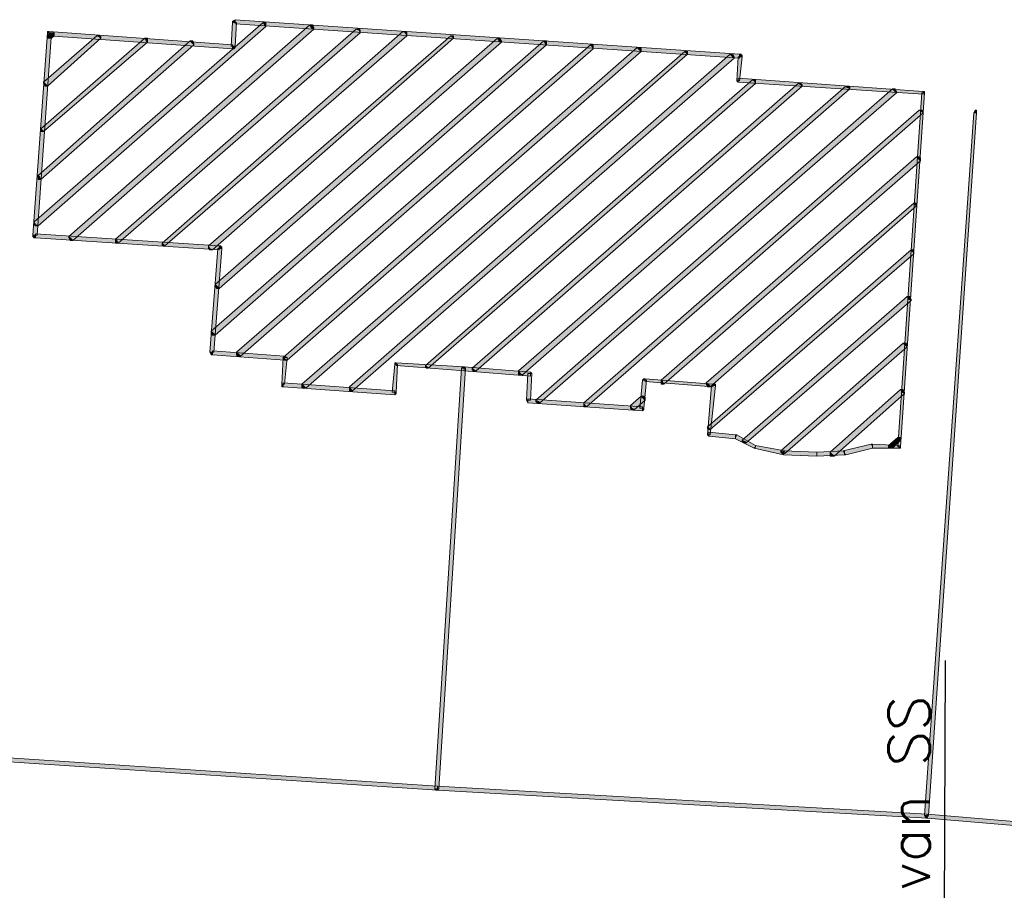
# Model space of a CAD drawing. Header units: millimetres. Extents: x -27 to 2301, y -256 to 766.
# Tile 83 of 97: x 365 to 389, y 107 to 128. Entities that reach past the tile are written whole.
import ezdxf
from ezdxf.enums import TextEntityAlignment as Align

# ---------------------------------------------------------------- set-up
doc = ezdxf.new("R2010")
doc.units = ezdxf.units.MM
doc.layers.add('SIV-ONDERGROND-ALG', color=251, linetype='Continuous')
doc.layers.add('SIV-VRI-MAATVOERING', color=7, linetype='Continuous')
doc.styles.add('ROMANS', font='romans.shx', dxfattribs={"width": 0.7})

# ---------------------------------------------------------------- blocks, each defined once
blk = doc.blocks.new('162')
at = {"style": 'ROMANS'}
blk.add_attdef('ARM.NR', text='', height=500, dxfattribs=at).set_placement((0, 0), align=Align.MIDDLE)

msp = doc.modelspace()

# ---------------------------------------------------------------- hatches: boundary and pattern name
at = {"layer": 'SIV-ONDERGROND-ALG'}
h = msp.add_hatch(color=256, dxfattribs=at)
h.dxf.hatch_style = 2
h.paths.add_polyline_path([(365.35, 122.858), (365.415, 122.826), (370.915, 127.65), (370.883, 127.683), (370.851, 127.747), (365.318, 122.922)])
h = msp.add_hatch(color=256, dxfattribs=at)
h.dxf.hatch_style = 2
h.paths.add_polyline_path([(366.187, 122.536), (366.251, 122.472), (372.073, 127.586), (372.009, 127.618), (371.976, 127.683), (366.155, 122.568)])
h = msp.add_hatch(color=256, dxfattribs=at)
h.dxf.hatch_style = 2
h.paths.add_polyline_path([(367.313, 122.472), (367.345, 122.407), (373.199, 127.49), (373.167, 127.554), (373.102, 127.586), (367.28, 122.504)])
h = msp.add_hatch(color=256, dxfattribs=at)
h.dxf.hatch_style = 2
h.paths.add_polyline_path([(370.111, 127.168), (370.175, 127.168), (370.207, 127.747), (370.111, 127.747), (370.079, 127.168)])
h = msp.add_hatch(color=256, dxfattribs=at)
h.dxf.hatch_style = 2
h.paths.add_polyline_path([(370.111, 127.747), (370.111, 127.779), (370.175, 127.811), (370.175, 127.747)])
h = msp.add_hatch(color=256, dxfattribs=at)
h.dxf.hatch_style = 2
h.paths.add_polyline_path([(370.175, 127.747), (370.175, 127.715), (382.366, 126.878), (382.366, 126.975), (370.175, 127.811)])
h = msp.add_hatch(color=256, dxfattribs=at)
h.dxf.hatch_style = 2
h.paths.add_polyline_path([(370.851, 127.747), (370.915, 127.747), (370.915, 127.683), (370.915, 127.65), (370.883, 127.683)])
h = msp.add_hatch(color=256, dxfattribs=at)
h.dxf.hatch_style = 2
h.paths.add_polyline_path([(371.976, 127.683), (372.041, 127.683), (372.073, 127.618), (372.073, 127.586), (372.009, 127.618)])
h = msp.add_hatch(color=256, dxfattribs=at)
h.dxf.hatch_style = 2
h.paths.add_polyline_path([(373.102, 127.586), (373.167, 127.586), (373.199, 127.554), (373.199, 127.49), (373.167, 127.554)])
h = msp.add_hatch(color=256, dxfattribs=at)
h.dxf.hatch_style = 2
h.paths.add_polyline_path([(365.35, 122.6), (365.383, 122.6), (365.736, 127.49), (365.64, 127.49), (365.286, 122.6)])
h = msp.add_hatch(color=256, dxfattribs=at)
h.dxf.hatch_style = 2
h.paths.add_polyline_path([(365.511, 125.141), (365.543, 125.109), (368.052, 127.264), (368.02, 127.297), (367.988, 127.361), (365.479, 125.174)])
h = msp.add_hatch(color=256, dxfattribs=at)
h.dxf.hatch_style = 2
h.paths.add_polyline_path([(365.576, 126.267), (365.64, 126.203), (366.927, 127.361), (366.894, 127.393), (366.83, 127.425), (365.543, 126.299)])
h = msp.add_hatch(color=256, dxfattribs=at)
h.dxf.hatch_style = 2
h.paths.add_polyline_path([(365.64, 127.49), (365.64, 127.522), (365.672, 127.522), (365.672, 127.49)])
h = msp.add_hatch(color=256, dxfattribs=at)
h.dxf.hatch_style = 2
h.paths.add_polyline_path([(365.672, 127.393), (365.736, 127.361), (365.801, 127.425), (365.736, 127.457), (365.704, 127.49), (365.64, 127.425)])
h = msp.add_hatch(color=256, dxfattribs=at)
h.dxf.hatch_style = 2
h.paths.add_polyline_path([(365.736, 127.361), (365.64, 127.361), (365.64, 127.425), (365.672, 127.393)])
h = msp.add_hatch(color=256, dxfattribs=at)
h.dxf.hatch_style = 2
h.paths.add_polyline_path([(365.672, 127.49), (365.672, 127.425), (370.111, 127.104), (370.111, 127.2), (365.672, 127.522)])
h = msp.add_hatch(color=256, dxfattribs=at)
h.dxf.hatch_style = 2
h.paths.add_polyline_path([(365.704, 127.49), (365.769, 127.49), (365.801, 127.49), (365.801, 127.425), (365.736, 127.457)])
h = msp.add_hatch(color=256, dxfattribs=at)
h.dxf.hatch_style = 2
h.paths.add_polyline_path([(366.83, 127.425), (366.894, 127.425), (366.927, 127.393), (366.927, 127.361), (366.894, 127.393)])
h = msp.add_hatch(color=256, dxfattribs=at)
h.dxf.hatch_style = 2
h.paths.add_polyline_path([(367.988, 127.361), (368.052, 127.361), (368.052, 127.297), (368.052, 127.264), (368.02, 127.297)])
h = msp.add_hatch(color=256, dxfattribs=at)
h.dxf.hatch_style = 2
h.paths.add_polyline_path([(368.438, 122.375), (368.47, 122.343), (374.325, 127.425), (374.292, 127.49), (374.228, 127.522), (368.406, 122.407)])
h = msp.add_hatch(color=256, dxfattribs=at)
h.dxf.hatch_style = 2
h.paths.add_polyline_path([(369.564, 122.279), (369.628, 122.247), (375.45, 127.361), (375.418, 127.393), (375.386, 127.425), (369.532, 122.343)])
h = msp.add_hatch(color=256, dxfattribs=at)
h.dxf.hatch_style = 2
h.paths.add_polyline_path([(369.725, 121.378), (369.789, 121.314), (376.608, 127.264), (376.544, 127.297), (376.512, 127.361), (369.693, 121.41)])
h = msp.add_hatch(color=256, dxfattribs=at)
h.dxf.hatch_style = 2
h.paths.add_polyline_path([(374.228, 127.522), (374.292, 127.522), (374.325, 127.49), (374.325, 127.425), (374.292, 127.49)])
h = msp.add_hatch(color=256, dxfattribs=at)
h.dxf.hatch_style = 2
h.paths.add_polyline_path([(375.386, 127.425), (375.45, 127.425), (375.45, 127.393), (375.45, 127.361), (375.418, 127.393)])
h = msp.add_hatch(color=256, dxfattribs=at)
h.dxf.hatch_style = 2
h.paths.add_polyline_path([(376.512, 127.361), (376.576, 127.361), (376.608, 127.297), (376.608, 127.264), (376.544, 127.297)])
h = msp.add_hatch(color=256, dxfattribs=at)
h.dxf.hatch_style = 2
h.paths.add_polyline_path([(365.447, 124.016), (365.479, 123.951), (369.178, 127.2), (369.146, 127.232), (369.082, 127.297), (365.415, 124.048)])
h = msp.add_hatch(color=256, dxfattribs=at)
h.dxf.hatch_style = 2
h.paths.add_polyline_path([(369.082, 127.297), (369.146, 127.297), (369.178, 127.232), (369.178, 127.2), (369.146, 127.232)])
h = msp.add_hatch(color=256, dxfattribs=at)
h.dxf.hatch_style = 2
h.paths.add_polyline_path([(369.661, 120.22), (369.693, 120.188), (377.702, 127.2), (377.67, 127.232), (377.638, 127.297), (369.596, 120.285)])
h = msp.add_hatch(color=256, dxfattribs=at)
h.dxf.hatch_style = 2
h.paths.add_polyline_path([(370.111, 127.104), (370.143, 127.104), (370.175, 127.136), (370.175, 127.168), (370.111, 127.168)])
h = msp.add_hatch(color=256, dxfattribs=at)
h.dxf.hatch_style = 2
h.paths.add_polyline_path([(370.272, 119.706), (370.304, 119.673), (378.828, 127.104), (378.795, 127.168), (378.763, 127.2), (370.207, 119.77)])
h = msp.add_hatch(color=256, dxfattribs=at)
h.dxf.hatch_style = 2
h.paths.add_polyline_path([(371.365, 119.609), (371.43, 119.577), (379.986, 127.039), (379.921, 127.104), (379.889, 127.136), (371.333, 119.641)])
h = msp.add_hatch(color=256, dxfattribs=at)
h.dxf.hatch_style = 2
h.paths.add_polyline_path([(377.638, 127.297), (377.702, 127.297), (377.702, 127.232), (377.702, 127.2), (377.67, 127.232)])
h = msp.add_hatch(color=256, dxfattribs=at)
h.dxf.hatch_style = 2
h.paths.add_polyline_path([(378.763, 127.2), (378.828, 127.2), (378.828, 127.168), (378.828, 127.104), (378.795, 127.168)])
h = msp.add_hatch(color=256, dxfattribs=at)
h.dxf.hatch_style = 2
h.paths.add_polyline_path([(379.889, 127.136), (379.953, 127.136), (379.986, 127.104), (379.986, 127.039), (379.921, 127.104)])
h = msp.add_hatch(color=256, dxfattribs=at)
h.dxf.hatch_style = 2
h.paths.add_polyline_path([(371.848, 118.934), (371.88, 118.901), (381.111, 126.975), (381.079, 127.007), (381.047, 127.039), (371.783, 118.998)])
h = msp.add_hatch(color=256, dxfattribs=at)
h.dxf.hatch_style = 2
h.paths.add_polyline_path([(372.974, 118.869), (373.006, 118.837), (382.237, 126.878), (382.205, 126.911), (382.141, 126.975), (372.941, 118.934)])
h = msp.add_hatch(color=256, dxfattribs=at)
h.dxf.hatch_style = 2
h.paths.add_polyline_path([(381.047, 127.039), (381.111, 127.039), (381.111, 127.007), (381.111, 126.975), (381.079, 127.007)])
h = msp.add_hatch(color=256, dxfattribs=at)
h.dxf.hatch_style = 2
h.paths.add_polyline_path([(382.141, 126.975), (382.205, 126.975), (382.237, 126.911), (382.237, 126.878), (382.205, 126.911)])
h = msp.add_hatch(color=256, dxfattribs=at)
h.dxf.hatch_style = 2
h.paths.add_polyline_path([(382.366, 126.911), (382.334, 126.911), (382.301, 126.332), (382.366, 126.332), (382.43, 126.911)])
h = msp.add_hatch(color=256, dxfattribs=at)
h.dxf.hatch_style = 2
h.paths.add_polyline_path([(382.366, 126.975), (382.398, 126.975), (382.43, 126.943), (382.43, 126.911), (382.366, 126.911)])
h = msp.add_hatch(color=256, dxfattribs=at)
h.dxf.hatch_style = 2
h.paths.add_polyline_path([(382.334, 126.332), (382.334, 126.299), (386.805, 126.01), (386.805, 126.074), (382.334, 126.396)])
h = msp.add_hatch(color=256, dxfattribs=at)
h.dxf.hatch_style = 2
h.paths.add_polyline_path([(365.64, 126.203), (365.576, 126.203), (365.543, 126.267), (365.543, 126.299), (365.576, 126.267)])
h = msp.add_hatch(color=256, dxfattribs=at)
h.dxf.hatch_style = 2
h.paths.add_polyline_path([(374.807, 119.416), (374.839, 119.384), (382.752, 126.267), (382.72, 126.332), (382.687, 126.364), (374.775, 119.448)])
h = msp.add_hatch(color=256, dxfattribs=at)
h.dxf.hatch_style = 2
h.paths.add_polyline_path([(375.933, 119.352), (375.997, 119.32), (383.878, 126.203), (383.845, 126.235), (383.781, 126.267), (375.901, 119.384)])
h = msp.add_hatch(color=256, dxfattribs=at)
h.dxf.hatch_style = 2
h.paths.add_polyline_path([(377.059, 119.255), (377.123, 119.223), (385.036, 126.139), (384.971, 126.171), (384.939, 126.203), (377.026, 119.32)])
h = msp.add_hatch(color=256, dxfattribs=at)
h.dxf.hatch_style = 2
h.paths.add_polyline_path([(382.301, 126.332), (382.334, 126.299), (382.334, 126.332)])
h = msp.add_hatch(color=256, dxfattribs=at)
h.dxf.hatch_style = 2
h.paths.add_polyline_path([(382.687, 126.364), (382.752, 126.364), (382.752, 126.332), (382.752, 126.267), (382.72, 126.332)])
h = msp.add_hatch(color=256, dxfattribs=at)
h.dxf.hatch_style = 2
h.paths.add_polyline_path([(383.781, 126.267), (383.845, 126.267), (383.878, 126.235), (383.878, 126.203), (383.845, 126.235)])
h = msp.add_hatch(color=256, dxfattribs=at)
h.dxf.hatch_style = 2
h.paths.add_polyline_path([(384.939, 126.203), (385.003, 126.203), (385.036, 126.171), (385.036, 126.139), (384.971, 126.171)])
h = msp.add_hatch(color=256, dxfattribs=at)
h.dxf.hatch_style = 2
h.paths.add_polyline_path([(377.509, 118.58), (377.541, 118.548), (386.161, 126.042), (386.129, 126.074), (386.065, 126.139), (377.445, 118.612)])
h = msp.add_hatch(color=256, dxfattribs=at)
h.dxf.hatch_style = 2
h.paths.add_polyline_path([(386.065, 126.139), (386.129, 126.139), (386.161, 126.074), (386.161, 126.042), (386.129, 126.074)])
h = msp.add_hatch(color=256, dxfattribs=at)
h.dxf.hatch_style = 2
h.paths.add_polyline_path([(386.805, 126.042), (386.772, 126.042), (386.193, 117.486), (386.258, 117.486), (386.837, 126.042)])
h = msp.add_hatch(color=256, dxfattribs=at)
h.dxf.hatch_style = 2
h.paths.add_polyline_path([(386.805, 126.074), (386.837, 126.074), (386.837, 126.042), (386.805, 126.042)])
h = msp.add_hatch(color=256, dxfattribs=at)
h.dxf.hatch_style = 2
h.paths.add_polyline_path([(378.635, 118.483), (378.667, 118.451), (386.805, 125.56), (386.772, 125.592), (386.708, 125.624), (378.602, 118.548)])
h = msp.add_hatch(color=256, dxfattribs=at)
h.dxf.hatch_style = 2
h.paths.add_polyline_path([(386.708, 125.624), (386.772, 125.624), (386.805, 125.592), (386.805, 125.56), (386.772, 125.592)])
h = msp.add_hatch(color=256, dxfattribs=at)
h.dxf.hatch_style = 2
h.paths.add_polyline_path([(388.059, 125.56), (388.027, 125.56), (386.837, 108.576), (386.933, 108.576), (388.091, 125.56)])
h = msp.add_hatch(color=256, dxfattribs=at)
h.dxf.hatch_style = 2
h.paths.add_polyline_path([(388.027, 125.56), (388.059, 125.624), (388.091, 125.624), (388.091, 125.56), (388.059, 125.56)])
h = msp.add_hatch(color=256, dxfattribs=at)
h.dxf.hatch_style = 2
h.paths.add_polyline_path([(365.543, 125.109), (365.479, 125.109), (365.479, 125.141), (365.479, 125.174), (365.511, 125.141)])
h = msp.add_hatch(color=256, dxfattribs=at)
h.dxf.hatch_style = 2
h.paths.add_polyline_path([(380.5, 119.062), (380.532, 118.998), (386.74, 124.402), (386.676, 124.466), (386.644, 124.498), (380.468, 119.094)])
h = msp.add_hatch(color=256, dxfattribs=at)
h.dxf.hatch_style = 2
h.paths.add_polyline_path([(386.644, 124.498), (386.708, 124.498), (386.74, 124.466), (386.74, 124.402), (386.676, 124.466)])
h = msp.add_hatch(color=256, dxfattribs=at)
h.dxf.hatch_style = 2
h.paths.add_polyline_path([(365.479, 123.951), (365.415, 123.951), (365.415, 124.016), (365.415, 124.048), (365.447, 124.016)])
h = msp.add_hatch(color=256, dxfattribs=at)
h.dxf.hatch_style = 2
h.paths.add_polyline_path([(381.626, 118.998), (381.658, 118.934), (386.644, 123.308), (386.612, 123.34), (386.579, 123.372), (381.562, 119.03)])
h = msp.add_hatch(color=256, dxfattribs=at)
h.dxf.hatch_style = 2
h.paths.add_polyline_path([(386.579, 123.372), (386.644, 123.372), (386.644, 123.34), (386.644, 123.308), (386.612, 123.34)])
h = msp.add_hatch(color=256, dxfattribs=at)
h.dxf.hatch_style = 2
h.paths.add_polyline_path([(365.415, 122.826), (365.35, 122.826), (365.318, 122.858), (365.318, 122.922), (365.35, 122.858)])
h = msp.add_hatch(color=256, dxfattribs=at)
h.dxf.hatch_style = 2
h.paths.add_polyline_path([(365.35, 122.536), (365.318, 122.536), (365.286, 122.568), (365.286, 122.6), (365.35, 122.6)])
h = msp.add_hatch(color=256, dxfattribs=at)
h.dxf.hatch_style = 2
h.paths.add_polyline_path([(369.789, 122.279), (369.789, 122.343), (365.35, 122.633), (365.35, 122.536), (369.789, 122.247)])
h = msp.add_hatch(color=256, dxfattribs=at)
h.dxf.hatch_style = 2
h.paths.add_polyline_path([(366.251, 122.472), (366.187, 122.472), (366.155, 122.536), (366.155, 122.568), (366.187, 122.536)])
h = msp.add_hatch(color=256, dxfattribs=at)
h.dxf.hatch_style = 2
h.paths.add_polyline_path([(367.345, 122.407), (367.28, 122.407), (367.28, 122.472), (367.28, 122.504), (367.313, 122.472)])
h = msp.add_hatch(color=256, dxfattribs=at)
h.dxf.hatch_style = 2
h.paths.add_polyline_path([(368.47, 122.343), (368.406, 122.343), (368.406, 122.375), (368.406, 122.407), (368.438, 122.375)])
h = msp.add_hatch(color=256, dxfattribs=at)
h.dxf.hatch_style = 2
h.paths.add_polyline_path([(369.628, 122.247), (369.564, 122.247), (369.532, 122.279), (369.532, 122.343), (369.564, 122.279)])
h = msp.add_hatch(color=256, dxfattribs=at)
h.dxf.hatch_style = 2
h.paths.add_polyline_path([(369.628, 119.77), (369.661, 119.77), (369.854, 122.279), (369.757, 122.279), (369.564, 119.77)])
h = msp.add_hatch(color=256, dxfattribs=at)
h.dxf.hatch_style = 2
h.paths.add_polyline_path([(369.854, 122.279), (369.854, 122.311), (369.821, 122.343), (369.789, 122.343), (369.789, 122.279)])
h = msp.add_hatch(color=256, dxfattribs=at)
h.dxf.hatch_style = 2
h.paths.add_polyline_path([(381.626, 117.937), (381.658, 117.904), (386.579, 122.15), (386.547, 122.214), (386.515, 122.247), (381.594, 117.969)])
h = msp.add_hatch(color=256, dxfattribs=at)
h.dxf.hatch_style = 2
h.paths.add_polyline_path([(386.515, 122.247), (386.579, 122.247), (386.579, 122.214), (386.579, 122.15), (386.547, 122.214)])
h = msp.add_hatch(color=256, dxfattribs=at)
h.dxf.hatch_style = 2
h.paths.add_polyline_path([(369.789, 121.314), (369.725, 121.314), (369.693, 121.378), (369.693, 121.41), (369.725, 121.378)])
h = msp.add_hatch(color=256, dxfattribs=at)
h.dxf.hatch_style = 2
h.paths.add_polyline_path([(382.494, 117.615), (382.527, 117.583), (386.515, 121.024), (386.451, 121.057), (386.419, 121.121), (382.43, 117.647)])
h = msp.add_hatch(color=256, dxfattribs=at)
h.dxf.hatch_style = 2
h.paths.add_polyline_path([(386.419, 121.121), (386.483, 121.121), (386.515, 121.057), (386.515, 121.024), (386.451, 121.057)])
h = msp.add_hatch(color=256, dxfattribs=at)
h.dxf.hatch_style = 2
h.paths.add_polyline_path([(369.693, 120.188), (369.628, 120.188), (369.596, 120.22), (369.596, 120.285), (369.661, 120.22)])
h = msp.add_hatch(color=256, dxfattribs=at)
h.dxf.hatch_style = 2
h.paths.add_polyline_path([(383.427, 117.358), (383.459, 117.325), (386.419, 119.899), (386.354, 119.963), (386.322, 119.995), (383.363, 117.39)])
h = msp.add_hatch(color=256, dxfattribs=at)
h.dxf.hatch_style = 2
h.paths.add_polyline_path([(386.322, 119.995), (386.386, 119.995), (386.419, 119.963), (386.419, 119.899), (386.354, 119.963)])
h = msp.add_hatch(color=256, dxfattribs=at)
h.dxf.hatch_style = 2
h.paths.add_polyline_path([(369.628, 119.706), (369.596, 119.706), (369.564, 119.77), (369.628, 119.77)])
h = msp.add_hatch(color=256, dxfattribs=at)
h.dxf.hatch_style = 2
h.paths.add_polyline_path([(371.365, 119.641), (371.365, 119.673), (369.628, 119.802), (369.628, 119.706), (371.365, 119.577)])
h = msp.add_hatch(color=256, dxfattribs=at)
h.dxf.hatch_style = 2
h.paths.add_polyline_path([(370.304, 119.673), (370.24, 119.673), (370.207, 119.706), (370.207, 119.77), (370.272, 119.706)])
h = msp.add_hatch(color=256, dxfattribs=at)
h.dxf.hatch_style = 2
h.paths.add_polyline_path([(371.333, 118.998), (371.365, 118.998), (371.43, 119.641), (371.333, 119.641), (371.301, 118.998)])
h = msp.add_hatch(color=256, dxfattribs=at)
h.dxf.hatch_style = 2
h.paths.add_polyline_path([(371.43, 119.577), (371.365, 119.577), (371.333, 119.609), (371.333, 119.641), (371.365, 119.609)])
h = msp.add_hatch(color=256, dxfattribs=at)
h.dxf.hatch_style = 2
h.paths.add_polyline_path([(371.43, 119.641), (371.365, 119.673), (371.365, 119.641)])
h = msp.add_hatch(color=256, dxfattribs=at)
h.dxf.hatch_style = 2
h.paths.add_polyline_path([(374.067, 119.513), (374.035, 119.513), (374.035, 119.48), (374.067, 119.48)])
h = msp.add_hatch(color=256, dxfattribs=at)
h.dxf.hatch_style = 2
h.paths.add_polyline_path([(375.708, 119.384), (375.708, 119.416), (374.067, 119.513), (374.067, 119.448), (375.708, 119.32)])
h = msp.add_hatch(color=256, dxfattribs=at)
h.dxf.hatch_style = 2
h.paths.add_polyline_path([(374.067, 119.48), (374.035, 119.48), (373.971, 118.805), (374.067, 118.805), (374.099, 119.48)])
h = msp.add_hatch(color=256, dxfattribs=at)
h.dxf.hatch_style = 2
h.paths.add_polyline_path([(374.839, 119.384), (374.807, 119.384), (374.775, 119.416), (374.775, 119.448), (374.807, 119.416)])
h = msp.add_hatch(color=256, dxfattribs=at)
h.dxf.hatch_style = 2
h.paths.add_polyline_path([(375.064, 109.22), (375.096, 109.22), (375.74, 119.384), (375.643, 119.384), (375, 109.22)])
h = msp.add_hatch(color=256, dxfattribs=at)
h.dxf.hatch_style = 2
h.paths.add_polyline_path([(375.643, 119.384), (375.675, 119.416), (375.708, 119.416), (375.74, 119.384), (375.708, 119.384)])
h = msp.add_hatch(color=256, dxfattribs=at)
h.dxf.hatch_style = 2
h.paths.add_polyline_path([(377.316, 119.255), (377.316, 119.287), (375.708, 119.416), (375.708, 119.32), (377.316, 119.191)])
h = msp.add_hatch(color=256, dxfattribs=at)
h.dxf.hatch_style = 2
h.paths.add_polyline_path([(375.997, 119.32), (375.933, 119.32), (375.901, 119.352), (375.901, 119.384), (375.933, 119.352)])
h = msp.add_hatch(color=256, dxfattribs=at)
h.dxf.hatch_style = 2
h.paths.add_polyline_path([(377.123, 119.223), (377.026, 119.223), (377.026, 119.255), (377.026, 119.32), (377.059, 119.255)])
h = msp.add_hatch(color=256, dxfattribs=at)
h.dxf.hatch_style = 2
h.paths.add_polyline_path([(377.252, 118.612), (377.316, 118.612), (377.348, 119.255), (377.252, 119.255), (377.219, 118.612)])
h = msp.add_hatch(color=256, dxfattribs=at)
h.dxf.hatch_style = 2
h.paths.add_polyline_path([(377.348, 119.255), (377.316, 119.287), (377.316, 119.255)])
h = msp.add_hatch(color=256, dxfattribs=at)
h.dxf.hatch_style = 2
h.paths.add_polyline_path([(374.035, 118.805), (374.035, 118.837), (371.333, 119.03), (371.333, 118.934), (374.035, 118.741)])
h = msp.add_hatch(color=256, dxfattribs=at)
h.dxf.hatch_style = 2
h.paths.add_polyline_path([(380.082, 119.094), (380.018, 119.094), (379.953, 118.419), (380.05, 118.419), (380.114, 119.094)])
h = msp.add_hatch(color=256, dxfattribs=at)
h.dxf.hatch_style = 2
h.paths.add_polyline_path([(380.082, 119.127), (380.05, 119.127), (380.018, 119.094), (380.082, 119.094)])
h = msp.add_hatch(color=256, dxfattribs=at)
h.dxf.hatch_style = 2
h.paths.add_polyline_path([(381.722, 118.966), (381.722, 118.998), (380.082, 119.127), (380.082, 119.062), (381.722, 118.934)])
h = msp.add_hatch(color=256, dxfattribs=at)
h.dxf.hatch_style = 2
h.paths.add_polyline_path([(380.532, 118.998), (380.468, 118.998), (380.468, 119.062), (380.468, 119.094), (380.5, 119.062)])
h = msp.add_hatch(color=256, dxfattribs=at)
h.dxf.hatch_style = 2
h.paths.add_polyline_path([(381.658, 118.934), (381.594, 118.934), (381.562, 118.998), (381.562, 119.03), (381.626, 118.998)])
h = msp.add_hatch(color=256, dxfattribs=at)
h.dxf.hatch_style = 2
h.paths.add_polyline_path([(371.333, 118.934), (371.301, 118.934), (371.301, 118.998), (371.333, 118.998)])
h = msp.add_hatch(color=256, dxfattribs=at)
h.dxf.hatch_style = 2
h.paths.add_polyline_path([(371.88, 118.901), (371.816, 118.901), (371.783, 118.934), (371.783, 118.998), (371.848, 118.934)])
h = msp.add_hatch(color=256, dxfattribs=at)
h.dxf.hatch_style = 2
h.paths.add_polyline_path([(373.006, 118.837), (372.941, 118.837), (372.941, 118.869), (372.941, 118.934), (372.974, 118.869)])
h = msp.add_hatch(color=256, dxfattribs=at)
h.dxf.hatch_style = 2
h.paths.add_polyline_path([(374.067, 118.805), (374.067, 118.773), (374.035, 118.741), (374.035, 118.805)])
h = msp.add_hatch(color=256, dxfattribs=at)
h.dxf.hatch_style = 2
h.paths.add_polyline_path([(381.626, 117.776), (381.658, 117.776), (381.787, 118.966), (381.69, 118.966), (381.594, 117.776)])
h = msp.add_hatch(color=256, dxfattribs=at)
h.dxf.hatch_style = 2
h.paths.add_polyline_path([(381.787, 118.966), (381.787, 118.998), (381.755, 118.998), (381.722, 118.998), (381.722, 118.966)])
h = msp.add_hatch(color=256, dxfattribs=at)
h.dxf.hatch_style = 2
h.paths.add_polyline_path([(384.585, 117.325), (384.65, 117.261), (386.354, 118.773), (386.29, 118.805), (386.258, 118.869), (384.553, 117.358)])
h = msp.add_hatch(color=256, dxfattribs=at)
h.dxf.hatch_style = 2
h.paths.add_polyline_path([(386.258, 118.869), (386.322, 118.869), (386.354, 118.805), (386.354, 118.773), (386.29, 118.805)])
h = msp.add_hatch(color=256, dxfattribs=at)
h.dxf.hatch_style = 2
h.paths.add_polyline_path([(377.252, 118.548), (377.219, 118.612), (377.252, 118.612)])
h = msp.add_hatch(color=256, dxfattribs=at)
h.dxf.hatch_style = 2
h.paths.add_polyline_path([(380.018, 118.419), (380.018, 118.451), (377.252, 118.644), (377.252, 118.548), (380.018, 118.355)])
h = msp.add_hatch(color=256, dxfattribs=at)
h.dxf.hatch_style = 2
h.paths.add_polyline_path([(377.541, 118.548), (377.477, 118.548), (377.445, 118.58), (377.445, 118.612), (377.509, 118.58)])
h = msp.add_hatch(color=256, dxfattribs=at)
h.dxf.hatch_style = 2
h.paths.add_polyline_path([(378.667, 118.451), (378.602, 118.451), (378.602, 118.483), (378.602, 118.548), (378.635, 118.483)])
h = msp.add_hatch(color=256, dxfattribs=at)
h.dxf.hatch_style = 2
h.paths.add_polyline_path([(379.76, 118.419), (379.825, 118.387), (380.082, 118.612), (380.018, 118.676), (379.986, 118.708), (379.728, 118.483)])
h = msp.add_hatch(color=256, dxfattribs=at)
h.dxf.hatch_style = 2
h.paths.add_polyline_path([(379.986, 118.708), (380.05, 118.708), (380.082, 118.676), (380.082, 118.612), (380.018, 118.676)])
h = msp.add_hatch(color=256, dxfattribs=at)
h.dxf.hatch_style = 2
h.paths.add_polyline_path([(379.825, 118.387), (379.76, 118.387), (379.728, 118.419), (379.728, 118.483), (379.76, 118.419)])
h = msp.add_hatch(color=256, dxfattribs=at)
h.dxf.hatch_style = 2
h.paths.add_polyline_path([(380.05, 118.419), (380.05, 118.387), (380.018, 118.355), (380.018, 118.419)])
h = msp.add_hatch(color=256, dxfattribs=at)
h.dxf.hatch_style = 2
h.paths.add_polyline_path([(381.658, 117.904), (381.626, 117.904), (381.594, 117.937), (381.594, 117.969), (381.626, 117.937)])
h = msp.add_hatch(color=256, dxfattribs=at)
h.dxf.hatch_style = 2
h.paths.add_polyline_path([(382.269, 117.711), (382.269, 117.776), (381.626, 117.84), (381.626, 117.744), (382.269, 117.679)])
h = msp.add_hatch(color=256, dxfattribs=at)
h.dxf.hatch_style = 2
h.paths.add_polyline_path([(381.626, 117.744), (381.594, 117.776), (381.626, 117.776)])
h = msp.add_hatch(color=256, dxfattribs=at)
h.dxf.hatch_style = 2
h.paths.add_polyline_path([(382.752, 117.486), (382.752, 117.518), (382.301, 117.776), (382.269, 117.711), (382.269, 117.679), (382.72, 117.454)])
h = msp.add_hatch(color=256, dxfattribs=at)
h.dxf.hatch_style = 2
h.paths.add_polyline_path([(382.301, 117.776), (382.269, 117.776), (382.269, 117.711)])
h = msp.add_hatch(color=256, dxfattribs=at)
h.dxf.hatch_style = 2
h.paths.add_polyline_path([(382.527, 117.583), (382.462, 117.583), (382.43, 117.615), (382.43, 117.647), (382.494, 117.615)])
h = msp.add_hatch(color=256, dxfattribs=at)
h.dxf.hatch_style = 2
h.paths.add_polyline_path([(386, 117.486), (386.065, 117.454), (386.258, 117.647), (386.226, 117.679), (386.193, 117.711), (385.968, 117.518)])
h = msp.add_hatch(color=256, dxfattribs=at)
h.dxf.hatch_style = 2
h.paths.add_polyline_path([(386.193, 117.711), (386.258, 117.711), (386.258, 117.647), (386.226, 117.679)])
h = msp.add_hatch(color=256, dxfattribs=at)
h.dxf.hatch_style = 2
h.paths.add_polyline_path([(383.427, 117.325), (383.459, 117.39), (382.752, 117.518), (382.752, 117.486), (382.72, 117.454), (383.427, 117.293)])
h = msp.add_hatch(color=256, dxfattribs=at)
h.dxf.hatch_style = 2
h.paths.add_polyline_path([(382.72, 117.454), (382.752, 117.454), (382.72, 117.422)])
h = msp.add_hatch(color=256, dxfattribs=at)
h.dxf.hatch_style = 2
h.paths.add_polyline_path([(383.459, 117.325), (383.395, 117.325), (383.363, 117.358), (383.363, 117.39), (383.427, 117.358)])
h = msp.add_hatch(color=256, dxfattribs=at)
h.dxf.hatch_style = 2
h.paths.add_polyline_path([(384.231, 117.325), (384.231, 117.358), (383.427, 117.39), (383.427, 117.293), (384.231, 117.261)])
h = msp.add_hatch(color=256, dxfattribs=at)
h.dxf.hatch_style = 2
h.paths.add_polyline_path([(384.907, 117.325), (384.907, 117.39), (384.231, 117.358), (384.231, 117.261), (384.907, 117.293)])
h = msp.add_hatch(color=256, dxfattribs=at)
h.dxf.hatch_style = 2
h.paths.add_polyline_path([(384.65, 117.261), (384.553, 117.261), (384.553, 117.325), (384.553, 117.358), (384.585, 117.325)])
h = msp.add_hatch(color=256, dxfattribs=at)
h.dxf.hatch_style = 2
h.paths.add_polyline_path([(385.582, 117.518), (385.55, 117.551), (384.875, 117.39), (384.907, 117.325), (384.939, 117.293), (385.582, 117.454)])
h = msp.add_hatch(color=256, dxfattribs=at)
h.dxf.hatch_style = 2
h.paths.add_polyline_path([(385.582, 117.551), (385.55, 117.551), (385.582, 117.518)])
h = msp.add_hatch(color=256, dxfattribs=at)
h.dxf.hatch_style = 2
h.paths.add_polyline_path([(386.226, 117.486), (386.226, 117.518), (385.582, 117.551), (385.582, 117.454), (386.226, 117.454)])
h = msp.add_hatch(color=256, dxfattribs=at)
h.dxf.hatch_style = 2
h.paths.add_polyline_path([(386.065, 117.454), (385.968, 117.454), (385.968, 117.518), (386, 117.486)])
h = msp.add_hatch(color=256, dxfattribs=at)
h.dxf.hatch_style = 2
h.paths.add_polyline_path([(386.258, 117.486), (386.258, 117.454), (386.226, 117.454), (386.226, 117.486)])
h = msp.add_hatch(color=256, dxfattribs=at)
h.dxf.hatch_style = 2
h.paths.add_polyline_path([(384.939, 117.293), (384.907, 117.293), (384.907, 117.325)])
h = msp.add_hatch(color=256, dxfattribs=at)
h.dxf.hatch_style = 2
h.paths.add_polyline_path([(375.064, 109.22), (375.064, 109.284), (363.356, 110.056), (363.356, 109.96), (375.064, 109.188)])
h = msp.add_hatch(color=256, dxfattribs=at)
h.dxf.hatch_style = 2
h.paths.add_polyline_path([(386.901, 108.576), (386.901, 108.609), (375.064, 109.284), (375.064, 109.188), (386.901, 108.512)])
h = msp.add_hatch(color=256, dxfattribs=at)
h.dxf.hatch_style = 2
h.paths.add_polyline_path([(375.096, 109.22), (375.064, 109.188), (375.032, 109.188), (375, 109.22), (375.064, 109.22)])
h = msp.add_hatch(color=256, dxfattribs=at)
h.dxf.hatch_style = 2
h.paths.add_polyline_path([(386.933, 108.576), (386.901, 108.512), (386.869, 108.512), (386.837, 108.576), (386.901, 108.576)])
h = msp.add_hatch(color=256, dxfattribs=at)
h.dxf.hatch_style = 2
h.paths.add_polyline_path([(403.595, 107.161), (403.595, 107.193), (386.901, 108.609), (386.901, 108.512), (403.595, 107.097)])

# ---------------------------------------------------------------- linework, layer by layer
at = {"layer": 'SIV-ONDERGROND-ALG', "lineweight": 5}
for points in [[(365.35, 122.858), (365.415, 122.826), (370.915, 127.65), (370.883, 127.683), (370.851, 127.747), (365.318, 122.922), (365.35, 122.858)], [(366.187, 122.536), (366.251, 122.472), (372.073, 127.586), (372.009, 127.618), (371.976, 127.683), (366.155, 122.568), (366.187, 122.536)], [(367.313, 122.472), (367.345, 122.407), (373.199, 127.49), (373.167, 127.554), (373.102, 127.586), (367.28, 122.504), (367.313, 122.472)], [(370.111, 127.168), (370.175, 127.168), (370.207, 127.747), (370.111, 127.747), (370.079, 127.168), (370.111, 127.168)], [(370.111, 127.747), (370.111, 127.779), (370.175, 127.811)], [(370.175, 127.747), (370.175, 127.715), (382.366, 126.878), (382.366, 126.975), (370.175, 127.811), (370.175, 127.747)], [(370.851, 127.747), (370.915, 127.747), (370.915, 127.683), (370.915, 127.65)], [(371.976, 127.683), (372.041, 127.683), (372.073, 127.618), (372.073, 127.586)], [(373.102, 127.586), (373.167, 127.586), (373.199, 127.554), (373.199, 127.49)], [(365.35, 122.6), (365.383, 122.6), (365.736, 127.49), (365.64, 127.49), (365.286, 122.6), (365.35, 122.6)], [(365.511, 125.141), (365.543, 125.109), (368.052, 127.264), (368.02, 127.297), (367.988, 127.361), (365.479, 125.174), (365.511, 125.141)], [(365.576, 126.267), (365.64, 126.203), (366.927, 127.361), (366.894, 127.393), (366.83, 127.425), (365.543, 126.299), (365.576, 126.267)], [(365.64, 127.49), (365.64, 127.49), (365.64, 127.522), (365.672, 127.522)], [(365.672, 127.393), (365.736, 127.361), (365.801, 127.425), (365.736, 127.457), (365.704, 127.49), (365.64, 127.425), (365.672, 127.393)], [(365.736, 127.361), (365.64, 127.361), (365.64, 127.361), (365.64, 127.425)], [(365.672, 127.49), (365.672, 127.425), (370.111, 127.104), (370.111, 127.2), (365.672, 127.522), (365.672, 127.49)], [(365.704, 127.49), (365.769, 127.49), (365.801, 127.49), (365.801, 127.425)], [(366.83, 127.425), (366.894, 127.425), (366.927, 127.393), (366.927, 127.361)], [(367.988, 127.361), (368.052, 127.361), (368.052, 127.297), (368.052, 127.264)], [(368.438, 122.375), (368.47, 122.343), (374.325, 127.425), (374.292, 127.49), (374.228, 127.522), (368.406, 122.407), (368.438, 122.375)], [(369.564, 122.279), (369.628, 122.247), (375.45, 127.361), (375.418, 127.393), (375.386, 127.425), (369.532, 122.343), (369.564, 122.279)], [(369.725, 121.378), (369.789, 121.314), (376.608, 127.264), (376.544, 127.297), (376.512, 127.361), (369.693, 121.41), (369.725, 121.378)], [(374.228, 127.522), (374.292, 127.522), (374.325, 127.49), (374.325, 127.425)], [(375.386, 127.425), (375.45, 127.425), (375.45, 127.393), (375.45, 127.361)], [(376.512, 127.361), (376.576, 127.361), (376.608, 127.297), (376.608, 127.264)], [(365.447, 124.016), (365.479, 123.951), (369.178, 127.2), (369.146, 127.232), (369.082, 127.297), (365.415, 124.048), (365.447, 124.016)], [(369.082, 127.297), (369.146, 127.297), (369.178, 127.232), (369.178, 127.2)], [(369.661, 120.22), (369.693, 120.188), (377.702, 127.2), (377.67, 127.232), (377.638, 127.297), (369.596, 120.285), (369.661, 120.22)], [(370.111, 127.104), (370.143, 127.104), (370.175, 127.136), (370.175, 127.168)], [(370.272, 119.706), (370.304, 119.673), (378.828, 127.104), (378.795, 127.168), (378.763, 127.2), (370.207, 119.77), (370.272, 119.706)], [(371.365, 119.609), (371.43, 119.577), (379.986, 127.039), (379.921, 127.104), (379.889, 127.136), (371.333, 119.641), (371.365, 119.609)], [(377.638, 127.297), (377.702, 127.297), (377.702, 127.232), (377.702, 127.2)], [(378.763, 127.2), (378.828, 127.2), (378.828, 127.168), (378.828, 127.104)], [(379.889, 127.136), (379.953, 127.136), (379.986, 127.104), (379.986, 127.039)], [(371.848, 118.934), (371.88, 118.901), (381.111, 126.975), (381.079, 127.007), (381.047, 127.039), (371.783, 118.998), (371.848, 118.934)], [(372.974, 118.869), (373.006, 118.837), (382.237, 126.878), (382.205, 126.911), (382.141, 126.975), (372.941, 118.934), (372.974, 118.869)], [(381.047, 127.039), (381.111, 127.039), (381.111, 127.007), (381.111, 126.975)], [(382.141, 126.975), (382.205, 126.975), (382.237, 126.911), (382.237, 126.878)], [(382.366, 126.911), (382.334, 126.911), (382.301, 126.332), (382.366, 126.332), (382.43, 126.911), (382.366, 126.911)], [(382.366, 126.975), (382.398, 126.975), (382.43, 126.943), (382.43, 126.911)], [(382.334, 126.332), (382.334, 126.299), (386.805, 126.01), (386.805, 126.074), (382.334, 126.396), (382.334, 126.332)], [(365.64, 126.203), (365.576, 126.203), (365.543, 126.267), (365.543, 126.299)], [(374.807, 119.416), (374.839, 119.384), (382.752, 126.267), (382.72, 126.332), (382.687, 126.364), (374.775, 119.448), (374.807, 119.416)], [(375.933, 119.352), (375.997, 119.32), (383.878, 126.203), (383.845, 126.235), (383.781, 126.267), (375.901, 119.384), (375.933, 119.352)], [(377.059, 119.255), (377.123, 119.223), (385.036, 126.139), (384.971, 126.171), (384.939, 126.203), (377.026, 119.32), (377.059, 119.255)], [(382.301, 126.332), (382.301, 126.332), (382.334, 126.299), (382.334, 126.299)], [(382.687, 126.364), (382.752, 126.364), (382.752, 126.332), (382.752, 126.267)], [(383.781, 126.267), (383.845, 126.267), (383.878, 126.235), (383.878, 126.203)], [(384.939, 126.203), (385.003, 126.203), (385.036, 126.171), (385.036, 126.139)], [(377.509, 118.58), (377.541, 118.548), (386.161, 126.042), (386.129, 126.074), (386.065, 126.139), (377.445, 118.612), (377.509, 118.58)], [(386.065, 126.139), (386.129, 126.139), (386.161, 126.074), (386.161, 126.042)], [(386.805, 126.042), (386.772, 126.042), (386.193, 117.486), (386.258, 117.486), (386.837, 126.042), (386.805, 126.042)], [(386.805, 126.074), (386.837, 126.074), (386.837, 126.074), (386.837, 126.042)], [(378.635, 118.483), (378.667, 118.451), (386.805, 125.56), (386.772, 125.592), (386.708, 125.624), (378.602, 118.548), (378.635, 118.483)], [(386.708, 125.624), (386.772, 125.624), (386.805, 125.592), (386.805, 125.56)], [(388.059, 125.56), (388.027, 125.56), (386.837, 108.576), (386.933, 108.576), (388.091, 125.56), (388.059, 125.56)], [(388.027, 125.56), (388.059, 125.624), (388.091, 125.624), (388.091, 125.56)], [(365.543, 125.109), (365.479, 125.109), (365.479, 125.141), (365.479, 125.174)], [(380.5, 119.062), (380.532, 118.998), (386.74, 124.402), (386.676, 124.466), (386.644, 124.498), (380.468, 119.094), (380.5, 119.062)], [(386.644, 124.498), (386.708, 124.498), (386.74, 124.466), (386.74, 124.402)], [(365.479, 123.951), (365.415, 123.951), (365.415, 124.016), (365.415, 124.048)], [(381.626, 118.998), (381.658, 118.934), (386.644, 123.308), (386.612, 123.34), (386.579, 123.372), (381.562, 119.03), (381.626, 118.998)], [(386.579, 123.372), (386.644, 123.372), (386.644, 123.34), (386.644, 123.308)], [(365.415, 122.826), (365.35, 122.826), (365.318, 122.858), (365.318, 122.922)], [(365.35, 122.536), (365.318, 122.536), (365.286, 122.568), (365.286, 122.6)], [(369.789, 122.279), (369.789, 122.343), (365.35, 122.633), (365.35, 122.536), (369.789, 122.247), (369.789, 122.279)], [(366.251, 122.472), (366.187, 122.472), (366.155, 122.536), (366.155, 122.568)], [(367.345, 122.407), (367.28, 122.407), (367.28, 122.472), (367.28, 122.504)], [(368.47, 122.343), (368.406, 122.343), (368.406, 122.375), (368.406, 122.407)], [(369.628, 122.247), (369.564, 122.247), (369.532, 122.279), (369.532, 122.343)], [(369.628, 119.77), (369.661, 119.77), (369.854, 122.279), (369.757, 122.279), (369.564, 119.77), (369.628, 119.77)], [(369.854, 122.279), (369.854, 122.311), (369.821, 122.343), (369.789, 122.343)], [(381.626, 117.937), (381.658, 117.904), (386.579, 122.15), (386.547, 122.214), (386.515, 122.247), (381.594, 117.969), (381.626, 117.937)], [(386.515, 122.247), (386.579, 122.247), (386.579, 122.214), (386.579, 122.15)], [(369.789, 121.314), (369.725, 121.314), (369.693, 121.378), (369.693, 121.41)], [(382.494, 117.615), (382.527, 117.583), (386.515, 121.024), (386.451, 121.057), (386.419, 121.121), (382.43, 117.647), (382.494, 117.615)], [(386.419, 121.121), (386.483, 121.121), (386.515, 121.057), (386.515, 121.024)], [(369.693, 120.188), (369.628, 120.188), (369.596, 120.22), (369.596, 120.285)], [(383.427, 117.358), (383.459, 117.325), (386.419, 119.899), (386.354, 119.963), (386.322, 119.995), (383.363, 117.39), (383.427, 117.358)], [(386.322, 119.995), (386.386, 119.995), (386.419, 119.963), (386.419, 119.899)], [(369.628, 119.706), (369.596, 119.706), (369.564, 119.77)], [(371.365, 119.641), (371.365, 119.673), (369.628, 119.802), (369.628, 119.706), (371.365, 119.577), (371.365, 119.641)], [(370.304, 119.673), (370.24, 119.673), (370.207, 119.706), (370.207, 119.77)], [(371.333, 118.998), (371.365, 118.998), (371.43, 119.641), (371.333, 119.641), (371.301, 118.998), (371.333, 118.998)], [(371.43, 119.577), (371.365, 119.577), (371.333, 119.609), (371.333, 119.641)], [(371.43, 119.641), (371.43, 119.641), (371.365, 119.673)], [(374.067, 119.513), (374.035, 119.513), (374.035, 119.513), (374.035, 119.48)], [(375.708, 119.384), (375.708, 119.416), (374.067, 119.513), (374.067, 119.448), (375.708, 119.32), (375.708, 119.384)], [(374.067, 119.48), (374.035, 119.48), (373.971, 118.805), (374.067, 118.805), (374.099, 119.48), (374.067, 119.48)], [(374.839, 119.384), (374.807, 119.384), (374.775, 119.416), (374.775, 119.448)], [(375.064, 109.22), (375.096, 109.22), (375.74, 119.384), (375.643, 119.384), (375, 109.22), (375.064, 109.22)], [(375.643, 119.384), (375.675, 119.416), (375.708, 119.416), (375.74, 119.384)], [(377.316, 119.255), (377.316, 119.287), (375.708, 119.416), (375.708, 119.32), (377.316, 119.191), (377.316, 119.255)], [(375.997, 119.32), (375.933, 119.32), (375.901, 119.352), (375.901, 119.384)], [(377.123, 119.223), (377.026, 119.223), (377.026, 119.255), (377.026, 119.32)], [(377.252, 118.612), (377.316, 118.612), (377.348, 119.255), (377.252, 119.255), (377.219, 118.612), (377.252, 118.612)], [(377.348, 119.255), (377.348, 119.255), (377.316, 119.287)], [(374.035, 118.805), (374.035, 118.837), (371.333, 119.03), (371.333, 118.934), (374.035, 118.741), (374.035, 118.805)], [(380.082, 119.094), (380.018, 119.094), (379.953, 118.419), (380.05, 118.419), (380.114, 119.094), (380.082, 119.094)], [(380.082, 119.127), (380.05, 119.127), (380.018, 119.094)], [(381.722, 118.966), (381.722, 118.998), (380.082, 119.127), (380.082, 119.062), (381.722, 118.934), (381.722, 118.966)], [(380.532, 118.998), (380.468, 118.998), (380.468, 119.062), (380.468, 119.094)], [(381.658, 118.934), (381.594, 118.934), (381.562, 118.998), (381.562, 119.03)], [(371.333, 118.934), (371.301, 118.934), (371.301, 118.998)], [(371.88, 118.901), (371.816, 118.901), (371.783, 118.934), (371.783, 118.998)], [(373.006, 118.837), (372.941, 118.837), (372.941, 118.869), (372.941, 118.934)], [(374.067, 118.805), (374.067, 118.773), (374.035, 118.741), (374.035, 118.741)], [(381.626, 117.776), (381.658, 117.776), (381.787, 118.966), (381.69, 118.966), (381.594, 117.776), (381.626, 117.776)], [(381.787, 118.966), (381.787, 118.998), (381.755, 118.998), (381.722, 118.998)], [(384.585, 117.325), (384.65, 117.261), (386.354, 118.773), (386.29, 118.805), (386.258, 118.869), (384.553, 117.358), (384.585, 117.325)], [(386.258, 118.869), (386.322, 118.869), (386.354, 118.805), (386.354, 118.773)], [(377.252, 118.548), (377.252, 118.548), (377.219, 118.612)], [(380.018, 118.419), (380.018, 118.451), (377.252, 118.644), (377.252, 118.548), (380.018, 118.355), (380.018, 118.419)], [(377.541, 118.548), (377.477, 118.548), (377.445, 118.58), (377.445, 118.612)], [(378.667, 118.451), (378.602, 118.451), (378.602, 118.483), (378.602, 118.548)], [(379.76, 118.419), (379.825, 118.387), (380.082, 118.612), (380.018, 118.676), (379.986, 118.708), (379.728, 118.483), (379.76, 118.419)], [(379.986, 118.708), (380.05, 118.708), (380.082, 118.676), (380.082, 118.612)], [(379.825, 118.387), (379.76, 118.387), (379.728, 118.419), (379.728, 118.483)], [(380.05, 118.419), (380.05, 118.387), (380.018, 118.355)], [(381.658, 117.904), (381.626, 117.904), (381.594, 117.937), (381.594, 117.969)], [(382.269, 117.711), (382.269, 117.776), (381.626, 117.84), (381.626, 117.744), (382.269, 117.679), (382.269, 117.711)], [(381.626, 117.744), (381.626, 117.744), (381.594, 117.776)], [(382.752, 117.486), (382.752, 117.518), (382.301, 117.776), (382.269, 117.711), (382.269, 117.679), (382.72, 117.454), (382.752, 117.486)], [(382.301, 117.776), (382.269, 117.776)], [(382.527, 117.583), (382.462, 117.583), (382.43, 117.615), (382.43, 117.647)], [(386, 117.486), (386.065, 117.454), (386.258, 117.647), (386.226, 117.679), (386.193, 117.711), (385.968, 117.518), (386, 117.486)], [(386.193, 117.711), (386.258, 117.711), (386.258, 117.711), (386.258, 117.647)], [(383.427, 117.325), (383.459, 117.39), (382.752, 117.518), (382.752, 117.486), (382.72, 117.454), (383.427, 117.293), (383.427, 117.325)], [(383.459, 117.325), (383.395, 117.325), (383.363, 117.358), (383.363, 117.39)], [(384.231, 117.325), (384.231, 117.358), (383.427, 117.39), (383.427, 117.293), (384.231, 117.261), (384.231, 117.325)], [(384.907, 117.325), (384.907, 117.39), (384.231, 117.358), (384.231, 117.261), (384.907, 117.293), (384.907, 117.325)], [(384.65, 117.261), (384.553, 117.261), (384.553, 117.325), (384.553, 117.358)], [(385.582, 117.518), (385.55, 117.551), (384.875, 117.39), (384.907, 117.325), (384.939, 117.293), (385.582, 117.454), (385.582, 117.518)], [(385.582, 117.551), (385.55, 117.551)], [(386.226, 117.486), (386.226, 117.518), (385.582, 117.551), (385.582, 117.454), (386.226, 117.454), (386.226, 117.486)], [(386.065, 117.454), (385.968, 117.454), (385.968, 117.454), (385.968, 117.518)], [(386.258, 117.486), (386.258, 117.454), (386.226, 117.454)], [(383.427, 117.293), (383.427, 117.293)], [(384.939, 117.293), (384.907, 117.293)], [(375.064, 109.22), (375.064, 109.284), (363.356, 110.056), (363.356, 109.96), (375.064, 109.188), (375.064, 109.22)], [(386.901, 108.576), (386.901, 108.609), (375.064, 109.284), (375.064, 109.188), (386.901, 108.512), (386.901, 108.576)], [(375.096, 109.22), (375.064, 109.188), (375.032, 109.188), (375, 109.22)], [(386.933, 108.576), (386.901, 108.512), (386.869, 108.512), (386.837, 108.576)], [(403.595, 107.161), (403.595, 107.193), (386.901, 108.609), (386.901, 108.512), (403.595, 107.097), (403.595, 107.161)]]:
    msp.add_lwpolyline(points, dxfattribs=at)
at = {"layer": 'SIV-VRI-MAATVOERING'}
msp.add_line((387.282, 98.047), (387.344, 112.321), dxfattribs=at)

# ---------------------------------------------------------------- block references
ref = msp.add_blockref('162', (386.919, 102.68), dxfattribs=dict(at, xscale=0.001999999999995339, yscale=0.001999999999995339, zscale=0.001999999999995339, rotation=90))
ref.add_attrib('ARM.NR', '119.80m van SS', dxfattribs={"layer": '0', "height": 1, "rotation": 90, "style": 'ROMANS'}).set_placement((386.464, 105.773), align=Align.MIDDLE)

doc.saveas('drawing.dxf')
